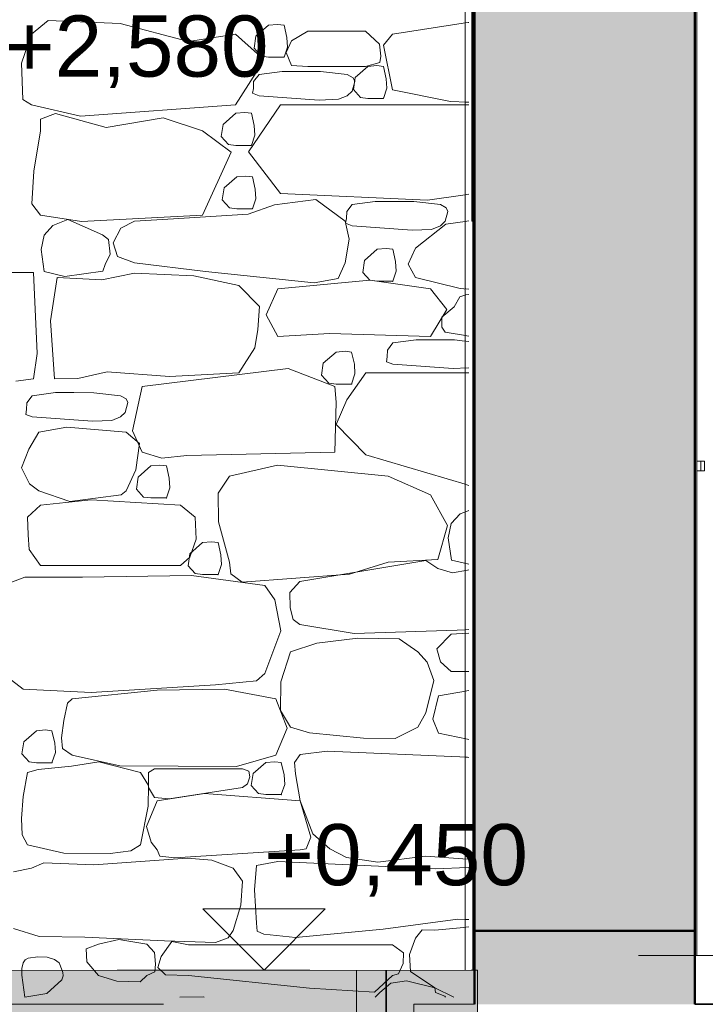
# Model space of a CAD drawing. Header units: millimetres. Extents: x -25516 to 3801, y -6942 to 11332.
# Tile 17 of 33: x -11910 to -10509, y 380 to 2392. Entities that reach past the tile are written whole.
import ezdxf

# ---------------------------------------------------------------- set-up
doc = ezdxf.new("R2010")
doc.units = ezdxf.units.MM
doc.header["$MEASUREMENT"] = 0
doc.linetypes.add('Wipeout_Contour', pattern=[1000, 0, -1000])
doc.linetypes.add('Čárkovaná S', pattern=[2.5, 1.5, -1])
for name, color, linetype in [('POHLED ZÁPADNÍ_1_3D prvky model', 7, 'Continuous'), ('POHLED ZÁPADNÍ_1_Bourané_Konstrukce - nosné', 7, 'Continuous'), ('POHLED ZÁPADNÍ_1_Bourané_Kóty - SP', 7, 'Continuous'), ('POHLED ZÁPADNÍ_1_Bourané_Výplně – Řezové', 7, 'Continuous'), ('POHLED ZÁPADNÍ_1_Konstrukce - krov', 7, 'Continuous'), ('POHLED ZÁPADNÍ_1_Konstrukce - nosné', 7, 'Continuous'), ('POHLED ZÁPADNÍ_1_Kresby a obrázky', 7, 'Continuous'), ('POHLED ZÁPADNÍ_1_Kóty - SP', 7, 'Continuous'), ('POHLED ZÁPADNÍ_1_Nové_Konstrukce - nosné', 7, 'Continuous'), ('POHLED ZÁPADNÍ_1_Situace - terén', 7, 'Continuous'), ('POHLED ZÁPADNÍ_1_Výplně - Povrchové', 7, 'Continuous'), ('POHLED ZÁPADNÍ_1_Výplně – Řezové', 7, 'Continuous'), ('POHLED ZÁPADNÍ_1_VÝTAH VAR 1', 7, 'Continuous')]:
    doc.layers.add(name, color=color, linetype=linetype)
doc.styles.add('GENEROVANÝ_STYL_1', font='txt')

# ---------------------------------------------------------------- blocks, each defined once
blk = doc.blocks.new('*X2', base_point=(-25798.9, -9432.9))
at = {"layer": 'POHLED ZÁPADNÍ_1_Výplně - Povrchové', "color": 253, "linetype": 'Continuous', "lineweight": 13}
for p, q in [((-11851.2, 2389.8), (-11885.4, 2362.3)), ((-11704.5, 2383.8), (-11851.2, 2389.8)), ((-11564.8, 2347), (-11704.5, 2383.8)), ((-11401.1, 2380.6), (-11427.1, 2358)), ((-11382.7, 2382.2), (-11401.1, 2380.6)), ((-11369.4, 2380.6), (-11382.7, 2382.2)), ((-11363.7, 2355.5), (-11369.4, 2380.6)), ((-10993.4, 2386), (-11148.1, 2362.3)), ((-10991.8, 2385.7), (-10993.4, 2386)), ((-11885.4, 2362.3), (-11905.8, 2302.6)), ((-11469.1, 2362.3), (-11564.8, 2347)), ((-11423.6, 2322.1), (-11469.1, 2362.3)), ((-11427.1, 2358), (-11430.8, 2333.5)), ((-11362.4, 2335.9), (-11363.7, 2355.5)), ((-11320.7, 2368.6), (-11354.7, 2348.3)), ((-11203.2, 2368.6), (-11320.7, 2368.6)), ((-11174.5, 2341.5), (-11203.2, 2368.6)), ((-11148.1, 2362.3), (-11166.3, 2339.8)), ((-11369.4, 2315.3), (-11362.4, 2335.9)), ((-11354.7, 2348.3), (-11365.3, 2325)), ((-11171.6, 2317.5), (-11174.5, 2341.5)), ((-11166.3, 2339.8), (-11148.1, 2248.1)), ((-11430.8, 2333.5), (-11416.1, 2317.2)), ((-11426.5, 2284), (-11423.6, 2322.1)), ((-11416.1, 2317.2), (-11401.1, 2315.3)), ((-11401.1, 2315.3), (-11369.4, 2315.3)), ((-11365.3, 2325), (-11354.2, 2298.3)), ((-11173.9, 2304), (-11171.6, 2317.5)), ((-11905.8, 2302.6), (-11902.9, 2228.6)), ((-11354.2, 2298.3), (-11320.7, 2296)), ((-11320.7, 2296), (-11203.2, 2296)), ((-11198.2, 2296.3), (-11224.3, 2273.6)), ((-11203.2, 2296), (-11173.9, 2304)), ((-11179.8, 2297.9), (-11198.2, 2296.3)), ((-11166.6, 2296.3), (-11179.8, 2297.9)), ((-11160.8, 2271.2), (-11166.6, 2296.3)), ((-11469.1, 2217.7), (-11426.5, 2284)), ((-11420.7, 2279.7), (-11431.8, 2265.1)), ((-11373.4, 2285.9), (-11420.7, 2279.7)), ((-11335.9, 2286.1), (-11373.4, 2285.9)), ((-11295, 2285.8), (-11335.9, 2286.1)), ((-11240.4, 2279.7), (-11295, 2285.8)), ((-11228.7, 2273.2), (-11240.4, 2279.7)), ((-11224.3, 2273.6), (-11228, 2249.1)), ((-11431.8, 2265.1), (-11432.2, 2251.2)), ((-11230.6, 2245.7), (-11225.3, 2265.5)), ((-11225.3, 2265.5), (-11228.7, 2273.2)), ((-11159.6, 2251.6), (-11160.8, 2271.2)), ((-11432.2, 2251.2), (-11434, 2241.4)), ((-11434, 2241.4), (-11420.7, 2236.4)), ((-11420.7, 2236.4), (-11297.8, 2227.4)), ((-11258.4, 2229), (-11240.4, 2236.4)), ((-11240.4, 2236.4), (-11230.6, 2245.7)), ((-11228, 2249.1), (-11213.2, 2232.8)), ((-11166.6, 2230.9), (-11159.6, 2251.6)), ((-11148.1, 2248.1), (-11029.7, 2224.3)), ((-11902.9, 2228.6), (-11885.4, 2217.7)), ((-11885.4, 2217.7), (-11785.1, 2194.8)), ((-11785.1, 2194.8), (-11469.1, 2217.7)), ((-11377.1, 2217.7), (-11442.5, 2121.8)), ((-10991.8, 2217.7), (-11377.1, 2217.7)), ((-11297.8, 2227.4), (-11258.4, 2229)), ((-11213.2, 2232.8), (-11198.2, 2230.9)), ((-11198.2, 2230.9), (-11166.6, 2230.9)), ((-11029.7, 2224.3), (-10991.8, 2223.1)), ((-11836.8, 2200.3), (-11867.2, 2188.5)), ((-11733.1, 2171.4), (-11836.8, 2200.3)), ((-11468.1, 2200.4), (-11494.2, 2177.7)), ((-11449.7, 2202), (-11468.1, 2200.4)), ((-11436.4, 2200.4), (-11449.7, 2202)), ((-11430.7, 2175.3), (-11436.4, 2200.4)), ((-11867.2, 2188.5), (-11867, 2164.3)), ((-11616.8, 2191.1), (-11733.1, 2171.4)), ((-11536.1, 2164.3), (-11616.8, 2191.1)), ((-11494.2, 2177.7), (-11497.8, 2153.2)), ((-11429.4, 2155.7), (-11430.7, 2175.3)), ((-11867, 2164.3), (-11880.4, 2082.2)), ((-11477.7, 2121), (-11536.1, 2164.3)), ((-11497.8, 2153.2), (-11483.1, 2136.9)), ((-11436.4, 2135), (-11429.4, 2155.7)), ((-11483.1, 2136.9), (-11468.1, 2135)), ((-11468.1, 2135), (-11436.4, 2135)), ((-11536.1, 1992.3), (-11477.7, 2121)), ((-11442.5, 2121.8), (-11377.1, 2036.9)), ((-11880.4, 2082.2), (-11884.8, 2015.2)), ((-11447.6, 2072.3), (-11466, 2070.7)), ((-11434.3, 2070.7), (-11447.6, 2072.3)), ((-11466, 2070.7), (-11492.1, 2048.1)), ((-11428.6, 2045.6), (-11434.3, 2070.7)), ((-11492.1, 2048.1), (-11495.7, 2023.5)), ((-11427.3, 2026), (-11428.6, 2045.6)), ((-11377.1, 2036.9), (-11076.7, 2022.8)), ((-11076.7, 2022.8), (-10991.8, 2035.2)), ((-11884.8, 2015.2), (-11867, 1992.3)), ((-11495.7, 2023.5), (-11481, 2007.3)), ((-11389, 2013.6), (-11443.1, 1994.7)), ((-11434.3, 2005.3), (-11427.3, 2026)), ((-11305, 2024.1), (-11389, 2013.6)), ((-11245, 1980.4), (-11305, 2024.1)), ((-11230.5, 2014), (-11241.6, 1999.5)), ((-11183.2, 2020.2), (-11230.5, 2014)), ((-11145.7, 2020.4), (-11183.2, 2020.2)), ((-11104.8, 2020.1), (-11145.7, 2020.4)), ((-11050.2, 2014), (-11104.8, 2020.1)), ((-11038.5, 2007.5), (-11050.2, 2014)), ((-11867, 1992.3), (-11783.5, 1979.5)), ((-11783.5, 1979.5), (-11536.1, 1992.3)), ((-11443.1, 1994.7), (-11595.6, 1984.8)), ((-11481, 2007.3), (-11466, 2005.3)), ((-11466, 2005.3), (-11434.3, 2005.3)), ((-11241.6, 1999.5), (-11242, 1985.5)), ((-11040.4, 1980), (-11035.1, 1999.8)), ((-11035.1, 1999.8), (-11038.5, 2007.5)), ((-11841.6, 1971.5), (-11859.7, 1951.7)), ((-11811, 1983.4), (-11841.6, 1971.5)), ((-11740.3, 1952.3), (-11811, 1983.4)), ((-11674.9, 1980.4), (-11702.7, 1965.6)), ((-11595.6, 1984.8), (-11674.9, 1980.4)), ((-11236.7, 1943.3), (-11245, 1980.4)), ((-11242, 1985.5), (-11243.8, 1975.7)), ((-11243.8, 1975.7), (-11230.5, 1970.7)), ((-11038.9, 1974.2), (-11100.8, 1924.8)), ((-11050.2, 1970.7), (-11040.4, 1980)), ((-10991.8, 1980.5), (-11038.9, 1974.2)), ((-11859.7, 1951.7), (-11866, 1922.3)), ((-11728.5, 1942.8), (-11740.3, 1952.3)), ((-11702.7, 1965.6), (-11718.4, 1935.9)), ((-11230.5, 1970.7), (-11107.6, 1961.7)), ((-11107.6, 1961.7), (-11068.2, 1963.3)), ((-11068.2, 1963.3), (-11050.2, 1970.7)), ((-11724.7, 1912.7), (-11728.5, 1942.8)), ((-11718.4, 1935.9), (-11709.5, 1907.6)), ((-11245, 1895), (-11236.7, 1943.3)), ((-11866, 1922.3), (-11859.3, 1877.1)), ((-11734.8, 1891.3), (-11724.7, 1912.7)), ((-11179.1, 1922.6), (-11205.2, 1900)), ((-11160.7, 1924.2), (-11179.1, 1922.6)), ((-11147.4, 1922.6), (-11160.7, 1924.2)), ((-11141.7, 1897.6), (-11147.4, 1922.6)), ((-11100.8, 1924.8), (-11116.1, 1892.1)), ((-11739.9, 1877.7), (-11734.8, 1891.3)), ((-11709.5, 1907.6), (-11674.9, 1895)), ((-11674.9, 1895), (-11529.9, 1876.9)), ((-11259.3, 1863.2), (-11245, 1895)), ((-11205.2, 1900), (-11208.8, 1875.5)), ((-11140.4, 1877.9), (-11141.7, 1897.6)), ((-11116.1, 1892.1), (-11100.8, 1864.9)), ((-11881.7, 1875.1), (-12013.5, 1875.1)), ((-11874.2, 1709.9), (-11881.7, 1875.1)), ((-11859.3, 1877.1), (-11817.7, 1867)), ((-11817.7, 1867), (-11739.9, 1877.7)), ((-11674.9, 1873.6), (-11742.1, 1860.5)), ((-11553.9, 1868.5), (-11674.9, 1873.6)), ((-11529.9, 1876.9), (-11307.9, 1854.3)), ((-11208.8, 1875.5), (-11194.1, 1859.2)), ((-11147.4, 1857.3), (-11140.4, 1877.9)), ((-11833.3, 1864.7), (-11847, 1776.2)), ((-11829.5, 1864.9), (-11833.3, 1863.8)), ((-11742.1, 1860.5), (-11833.3, 1864.7)), ((-11462.3, 1848.7), (-11553.9, 1868.5)), ((-11194.1, 1859.2), (-11382.3, 1841.6)), ((-11307.9, 1854.3), (-11259.3, 1863.2)), ((-11194.1, 1859.2), (-11179.1, 1857.3)), ((-11070.4, 1841.6), (-11194.1, 1859.2)), ((-11179.1, 1857.3), (-11147.4, 1857.3)), ((-11100.8, 1864.9), (-11009.8, 1842.8)), ((-11419.8, 1805.8), (-11462.3, 1848.7)), ((-11382.3, 1841.6), (-11405.9, 1788.7)), ((-11036.9, 1799.9), (-11070.4, 1841.6)), ((-11009.8, 1842.8), (-10991.8, 1840.9)), ((-11010.3, 1825.3), (-11022.1, 1805.3)), ((-10998.3, 1829.6), (-11010.3, 1825.3)), ((-10991.8, 1830.4), (-10998.3, 1829.6)), ((-11423.4, 1758.8), (-11419.8, 1805.8)), ((-11070.4, 1744.6), (-11036.9, 1799.9)), ((-11022.1, 1805.3), (-11047.5, 1784.1)), ((-11847, 1776.2), (-11838.4, 1658)), ((-11405.9, 1788.7), (-11382.3, 1744.6)), ((-11047.5, 1784.1), (-11047.6, 1763.3)), ((-11429, 1721), (-11423.4, 1758.8)), ((-11382.3, 1744.6), (-11276.5, 1750.4)), ((-11276.5, 1750.4), (-11070.4, 1744.6)), ((-11047.6, 1763.3), (-11040.4, 1753.4)), ((-11040.4, 1753.4), (-10991.8, 1745.2)), ((-11147.2, 1731.3), (-11158.3, 1716.8)), ((-11099.9, 1737.5), (-11147.2, 1731.3)), ((-11062.4, 1737.8), (-11099.9, 1737.5)), ((-11021.5, 1737.4), (-11062.4, 1737.8)), ((-10991.8, 1734.1), (-11021.5, 1737.4)), ((-11462.3, 1669.9), (-11429, 1721)), ((-11263.4, 1712.7), (-11289.5, 1690.1)), ((-11245, 1714.3), (-11263.4, 1712.7)), ((-11231.8, 1712.7), (-11245, 1714.3)), ((-11226, 1687.6), (-11231.8, 1712.7)), ((-11158.3, 1716.8), (-11158.7, 1702.9)), ((-11881.7, 1657.9), (-11874.2, 1709.9)), ((-11289.5, 1690.1), (-11293.2, 1665.5)), ((-11158.7, 1702.9), (-11160.5, 1693)), ((-11160.5, 1693), (-11147.2, 1688.1)), ((-11790.8, 1658.6), (-11730.8, 1672.2)), ((-11730.8, 1672.2), (-11603.5, 1662.4)), ((-11361.2, 1679.2), (-11659.7, 1642.1)), ((-11603.5, 1662.4), (-11462.3, 1669.9)), ((-11265.6, 1642.1), (-11361.2, 1679.2)), ((-11202.3, 1669.9), (-11241.4, 1614.7)), ((-11224.8, 1668), (-11226, 1687.6)), ((-10991.8, 1669.9), (-11202.3, 1669.9)), ((-11147.2, 1688.1), (-11024.2, 1679.1)), ((-11024.2, 1679.1), (-10991.8, 1680.4)), ((-11917.2, 1653.3), (-11881.7, 1657.9)), ((-11838.9, 1657.9), (-11790.8, 1658.6)), ((-11293.2, 1665.5), (-11278.4, 1649.3)), ((-11231.8, 1647.3), (-11224.8, 1668)), ((-11836.7, 1629.7), (-11884, 1623.4)), ((-11799.2, 1629.9), (-11836.7, 1629.7)), ((-11758.3, 1629.6), (-11799.2, 1629.9)), ((-11703.7, 1623.4), (-11758.3, 1629.6)), ((-11659.7, 1642.1), (-11679.5, 1551.6)), ((-11278.4, 1649.3), (-11263.4, 1647.3)), ((-11263.3, 1610), (-11265.6, 1642.1)), ((-11263.4, 1647.3), (-11231.8, 1647.3)), ((-11884, 1623.4), (-11895.1, 1608.9)), ((-11692, 1617), (-11703.7, 1623.4)), ((-11688.6, 1609.3), (-11692, 1617)), ((-11265.6, 1508.1), (-11263.3, 1610)), ((-11241.4, 1614.7), (-11263.3, 1564.9)), ((-11895.5, 1595), (-11897.3, 1585.1)), ((-11895.1, 1608.9), (-11895.5, 1595)), ((-11703.7, 1580.2), (-11693.9, 1589.4)), ((-11693.9, 1589.4), (-11688.6, 1609.3)), ((-11897.3, 1585.1), (-11884, 1580.2)), ((-11884, 1580.2), (-11761.1, 1571.2)), ((-11761.1, 1571.2), (-11721.7, 1572.8)), ((-11721.7, 1572.8), (-11703.7, 1580.2)), ((-11870.3, 1549.1), (-11891.2, 1514.5)), ((-11813.5, 1559.4), (-11870.3, 1549.1)), ((-11692, 1549.1), (-11813.5, 1559.4)), ((-11665.1, 1525.9), (-11692, 1549.1)), ((-11679.5, 1551.6), (-11659.7, 1508.1)), ((-11263.3, 1564.9), (-11202.3, 1502.9)), ((-11891.2, 1514.5), (-11906.2, 1476)), ((-11672.6, 1472.2), (-11665.1, 1525.9)), ((-11659.7, 1508.1), (-11619.5, 1495.7)), ((-11619.5, 1495.7), (-11568.5, 1501.2)), ((-11568.5, 1501.2), (-11265.6, 1508.1)), ((-11202.3, 1502.9), (-10991.8, 1440.1)), ((-11906.2, 1476), (-11889.8, 1443.4)), ((-11692, 1428.9), (-11672.6, 1472.2)), ((-11641.5, 1479.9), (-11667.5, 1457.3)), ((-11623.1, 1481.5), (-11641.5, 1479.9)), ((-11609.8, 1479.9), (-11623.1, 1481.5)), ((-11604.1, 1454.8), (-11609.8, 1479.9)), ((-11382.8, 1481.6), (-11480.8, 1459.3)), ((-11156.7, 1459.3), (-11382.8, 1481.6)), ((-11667.5, 1457.3), (-11671.2, 1432.8)), ((-11602.8, 1435.2), (-11604.1, 1454.8)), ((-11480.8, 1459.3), (-11504, 1424.6)), ((-11070.4, 1421), (-11156.7, 1459.3)), ((-11889.8, 1443.4), (-11870.3, 1428.9)), ((-11870.3, 1428.9), (-11807.1, 1407.4)), ((-11702.2, 1421), (-11692, 1428.9)), ((-11671.2, 1432.8), (-11656.5, 1416.5)), ((-11609.8, 1414.6), (-11602.8, 1435.2)), ((-11763.4, 1411), (-11867, 1399.9)), ((-11807.1, 1407.4), (-11702.2, 1421)), ((-11581.2, 1399.9), (-11763.4, 1411)), ((-11656.5, 1416.5), (-11641.5, 1414.6)), ((-11641.5, 1414.6), (-11609.8, 1414.6)), ((-11504, 1424.6), (-11503.2, 1365.6)), ((-11035.8, 1358.1), (-11070.4, 1421)), ((-11867, 1399.9), (-11893.4, 1375.6)), ((-11551.4, 1375.3), (-11581.2, 1399.9)), ((-10991.8, 1389.2), (-11009.9, 1382.2)), ((-11893.4, 1375.6), (-11892.1, 1339)), ((-11549.2, 1330.2), (-11551.4, 1375.3)), ((-11009.9, 1382.2), (-11028, 1362.3)), ((-11503.2, 1365.6), (-11480.8, 1283.1)), ((-11055.7, 1289), (-11035.8, 1358.1)), ((-11028, 1362.3), (-11034.3, 1333)), ((-11892.1, 1339), (-11890.1, 1309.4)), ((-11562.2, 1293.7), (-11549.2, 1330.2)), ((-11034.3, 1333), (-11027.6, 1287.7)), ((-11890.1, 1309.4), (-11867, 1276.5)), ((-11536.1, 1323.3), (-11562.1, 1300.7)), ((-11517.6, 1324.9), (-11536.1, 1323.3)), ((-11504.4, 1323.3), (-11517.6, 1324.9)), ((-11498.6, 1298.2), (-11504.4, 1323.3)), ((-11581.2, 1276.5), (-11562.2, 1293.7)), ((-11562.1, 1300.7), (-11565.8, 1276.1)), ((-11497.4, 1278.6), (-11498.6, 1298.2)), ((-11156.7, 1283.1), (-11055.7, 1289)), ((-11027.6, 1287.7), (-10991.8, 1279.1)), ((-11867, 1276.5), (-11581.2, 1276.5)), ((-11565.8, 1276.1), (-11551, 1259.9)), ((-11504.4, 1257.9), (-11497.4, 1278.6)), ((-11480.8, 1283.1), (-11478, 1259.6)), ((-11080, 1286.5), (-11337.6, 1243.6)), ((-11236.1, 1259.1), (-11156.7, 1283.1)), ((-11055.4, 1270.4), (-11080, 1286.5)), ((-11025.8, 1261.3), (-11055.4, 1270.4)), ((-10991.8, 1267.4), (-11025.8, 1261.3)), ((-11899, 1252.7), (-11943.9, 1235.5)), ((-11830.6, 1252.7), (-11899, 1252.7)), ((-11781.4, 1252.7), (-11849.7, 1252.7)), ((-11558.6, 1256), (-11781.4, 1252.7)), ((-11408.9, 1235.5), (-11558.6, 1256)), ((-11551, 1259.9), (-11536.1, 1257.9)), ((-11536.1, 1257.9), (-11504.4, 1257.9)), ((-11478, 1259.6), (-11455.1, 1242.5)), ((-11455.1, 1242.5), (-11236.1, 1259.1)), ((-11388.6, 1206.5), (-11408.9, 1235.5)), ((-11337.6, 1243.6), (-11357.9, 1221.7)), ((-11357.9, 1221.7), (-11357.4, 1190.2)), ((-11375.9, 1143.4), (-11388.6, 1206.5)), ((-11357.4, 1190.2), (-11350.7, 1166.1)), ((-11350.7, 1166.1), (-11337.6, 1156.3)), ((-11337.6, 1156.3), (-11226.7, 1137.8)), ((-11408.9, 1056), (-11375.9, 1143.4)), ((-11218.7, 1128.4), (-11302.8, 1118.2)), ((-11226.7, 1137.8), (-10991.8, 1145.5)), ((-11134.3, 1126.8), (-11218.7, 1128.4)), ((-11096, 1100.2), (-11134.3, 1126.8)), ((-11028, 1136.5), (-11057.6, 1106.3)), ((-10991.8, 1138.5), (-11028, 1136.5)), ((-11302.8, 1118.2), (-11356.1, 1100.2)), ((-11356.1, 1100.2), (-11376.5, 1038.8)), ((-11077.3, 1078.9), (-11096, 1100.2)), ((-11057.6, 1106.3), (-11050.2, 1079.7)), ((-11063.7, 1041.5), (-11077.3, 1078.9)), ((-11050.2, 1079.7), (-11028, 1059.9)), ((-11943.9, 1056), (-11902.6, 1024.1)), ((-11425.7, 1041), (-11408.9, 1056)), ((-11028, 1059.9), (-10991.8, 1059.9)), ((-11763.5, 1017.2), (-11509.6, 1033)), ((-11509.6, 1033), (-11425.7, 1041)), ((-11376.5, 1038.8), (-11377.1, 980.4)), ((-11080, 975.4), (-11063.7, 1041.5)), ((-11902.6, 1024.1), (-11763.5, 1017.2)), ((-11629.1, 1021.6), (-11802.3, 1003.8)), ((-11491, 1023.7), (-11629.1, 1021.6)), ((-11386.4, 1003.8), (-11491, 1023.7)), ((-11054.4, 1010.4), (-11065.7, 962.7)), ((-10991.8, 1021.1), (-11054.4, 1010.4)), ((-11811.9, 995.3), (-11819.3, 959.9)), ((-11802.3, 1003.8), (-11811.9, 995.3)), ((-11363.5, 944.5), (-11386.4, 1003.8)), ((-11377.1, 980.4), (-11356.1, 946.4)), ((-11096, 946.4), (-11080, 975.4)), ((-11819.3, 959.9), (-11824.2, 924.7)), ((-11356.1, 946.4), (-11317.5, 935)), ((-11142.9, 923.1), (-11096, 946.4)), ((-11065.7, 962.7), (-11054.4, 933.9)), ((-11875.4, 938.9), (-11901.4, 916.2)), ((-11856.9, 940.5), (-11875.4, 938.9)), ((-11843.7, 938.9), (-11856.9, 940.5)), ((-11837.9, 913.8), (-11843.7, 938.9)), ((-11386.4, 889), (-11363.5, 944.5)), ((-11317.5, 935), (-11207.4, 923.9)), ((-11054.4, 933.9), (-10991.8, 921.1)), ((-11901.4, 916.2), (-11905.1, 891.7)), ((-11836.7, 894.2), (-11837.9, 913.8)), ((-11824.2, 924.7), (-11822.4, 902.4)), ((-11207.4, 923.9), (-11142.9, 923.1)), ((-11905.1, 891.7), (-11890.4, 875.4)), ((-11843.7, 873.5), (-11836.7, 894.2)), ((-11822.4, 902.4), (-11802.3, 889)), ((-11802.3, 889), (-11705.3, 867.4)), ((-11466.5, 866.2), (-11386.4, 889)), ((-11336.9, 890.3), (-11348.3, 874.1)), ((-11281.4, 897.1), (-11336.9, 890.3)), ((-10995, 884.8), (-11281.4, 897.1)), ((-11890.4, 875.4), (-11875.4, 873.5)), ((-11875.4, 873.5), (-11843.7, 873.5)), ((-11803.7, 866.5), (-11871.9, 859.8)), ((-11747.7, 875.6), (-11803.7, 866.5)), ((-11663, 853.3), (-11747.7, 875.6)), ((-11705.3, 867.4), (-11466.5, 866.2)), ((-11406.9, 874), (-11432.9, 851.3)), ((-11388.5, 875.6), (-11406.9, 874)), ((-11375.2, 874), (-11388.5, 875.6)), ((-11369.4, 848.9), (-11375.2, 874)), ((-11348.3, 874.1), (-11346.4, 850.8)), ((-10991.8, 884.3), (-10995, 884.8)), ((-11893.4, 853.3), (-11902.7, 804.6)), ((-11871.9, 859.8), (-11893.4, 853.3)), ((-11646.5, 826.8), (-11663, 853.3)), ((-11634.1, 860.8), (-11646.8, 853.8)), ((-11646.8, 853.8), (-11646.3, 822.7)), ((-11454.7, 860.8), (-11634.1, 860.8)), ((-11441.7, 856.6), (-11454.7, 860.8)), ((-11444.3, 830.4), (-11439.4, 845)), ((-11439.4, 845), (-11441.7, 856.6)), ((-11432.9, 851.3), (-11436.6, 826.8)), ((-11368.2, 829.3), (-11369.4, 848.9)), ((-11346.4, 850.8), (-11336.6, 795.9)), ((-11647.3, 784.9), (-11646.5, 826.8)), ((-11454.7, 822.8), (-11444.3, 830.4)), ((-11436.6, 826.8), (-11421.9, 810.6)), ((-11375.2, 808.6), (-11368.2, 829.3)), ((-11646.3, 822.7), (-11634.1, 802.7)), ((-11532.3, 810.7), (-11628.7, 795.9)), ((-11604.2, 800), (-11454.7, 822.8)), ((-11336.6, 795.9), (-11532.3, 810.7)), ((-11421.9, 810.6), (-11406.9, 808.6)), ((-11406.9, 808.6), (-11375.2, 808.6)), ((-11902.7, 804.6), (-11905.8, 759.9)), ((-11663, 706.1), (-11647.3, 784.9)), ((-11628.7, 795.9), (-11650.7, 743.6)), ((-11634.1, 802.7), (-11604.2, 800)), ((-11336.6, 795.9), (-11310.6, 728.4)), ((-11314.7, 721.5), (-11336.6, 795.9)), ((-11905.8, 759.9), (-11904.3, 726.2)), ((-11904.3, 726.2), (-11893.4, 706.1)), ((-11650.7, 743.6), (-11640.9, 711.5)), ((-11310.6, 728.4), (-11276.2, 697.6)), ((-11893.4, 706.1), (-11819.7, 689)), ((-11682.6, 693.9), (-11663, 706.1)), ((-11640.9, 711.5), (-11628.7, 695.6)), ((-11324.3, 697.9), (-11314.7, 721.5)), ((-11819.7, 689), (-11724.7, 688.1)), ((-11724.7, 688.1), (-11682.6, 693.9)), ((-11628.7, 695.6), (-11623.5, 682.7)), ((-11592.9, 679.4), (-11336.6, 695.6)), ((-11336.6, 695.6), (-11324.3, 697.9)), ((-11276.2, 697.6), (-11241.9, 679.7)), ((-11860.3, 669.1), (-11885.4, 658)), ((-11758.4, 665.1), (-11860.3, 669.1)), ((-11567.5, 678.7), (-11758.4, 665.1)), ((-11623.5, 682.7), (-11592.9, 679.4)), ((-11517.4, 674.7), (-11567.5, 678.7)), ((-11473.6, 658), (-11517.4, 674.7)), ((-11426, 663.9), (-11429.9, 614)), ((-11382.3, 672), (-11426, 663.9)), ((-11059.7, 657), (-11382.3, 672)), ((-11241.9, 679.7), (-11178.1, 670.2)), ((-11178.1, 670.2), (-11080.5, 682.7)), ((-11080.5, 682.7), (-10991.8, 676.5)), ((-11922.1, 651), (-11885.4, 658)), ((-11454.7, 631.7), (-11473.6, 658)), ((-10991.8, 659.4), (-11059.7, 657)), ((-11458, 582.8), (-11454.7, 631.7)), ((-11429.9, 614), (-11426, 545.7)), ((-11473.6, 530.6), (-11458, 582.8)), ((-11426, 545.7), (-11424.6, 529.4)), ((-11167.3, 533.4), (-11014.9, 553.9)), ((-11014.9, 553.9), (-10991.8, 553)), ((-11922.1, 535), (-11869.9, 518.4)), ((-11483.9, 515.9), (-11473.6, 530.6)), ((-11424.6, 529.4), (-11411.2, 523)), ((-11346.1, 516.5), (-11167.3, 533.4)), ((-11087.3, 532.2), (-11100.8, 515.3)), ((-11061.7, 531.2), (-11087.3, 532.2)), ((-10991.8, 538.2), (-11061.7, 531.2)), ((-11869.9, 518.4), (-11776.4, 517.5)), ((-11776.4, 517.5), (-11613.5, 509.5)), ((-11706.9, 512.6), (-11748.8, 502.8)), ((-11649.8, 502.8), (-11706.9, 512.6)), ((-11598.7, 508.4), (-11620.8, 477.8)), ((-11613.5, 509.5), (-11509.3, 506.4)), ((-11564.6, 501.5), (-11598.7, 508.4)), ((-11509.3, 506.4), (-11483.9, 515.9)), ((-11411.2, 523), (-11346.1, 516.5)), ((-11100.8, 515.3), (-11113.1, 481.6)), ((-11748.8, 502.8), (-11773.8, 493.6)), ((-11773.8, 493.6), (-11772.7, 466.9)), ((-11634.2, 485.8), (-11649.8, 502.8)), ((-11632.4, 461.8), (-11634.2, 485.8)), ((-11148.1, 501.5), (-11564.6, 501.5)), ((-11125.9, 485.5), (-11148.1, 501.5)), ((-11126.6, 463.2), (-11125.9, 485.5)), ((-11902.2, 464.8), (-11904.9, 453.1)), ((-11898.2, 470.6), (-11902.2, 464.8)), ((-11892.3, 474.2), (-11898.2, 470.6)), ((-11872.6, 476.9), (-11892.3, 474.2)), ((-11853.3, 476.6), (-11872.6, 476.9)), ((-11838.2, 471.5), (-11853.3, 476.6)), ((-11829.2, 464.8), (-11838.2, 471.5)), ((-11822.9, 449.4), (-11829.2, 464.8)), ((-11772.7, 466.9), (-11748.8, 438.8)), ((-11620.8, 477.8), (-11627.5, 455.3)), ((-11135.8, 442.6), (-11126.6, 463.2)), ((-11113.1, 481.6), (-11111.2, 446.9)), ((-11904.9, 453.1), (-11905.2, 439.5)), ((-11821.3, 445.1), (-11822.9, 449.4)), ((-11820.5, 438.4), (-11821.3, 445.1)), ((-11649.8, 438.8), (-11633.5, 446.6)), ((-11633.5, 446.6), (-11632.4, 461.8)), ((-11627.5, 455.3), (-11611.7, 440.4)), ((-11148.1, 438.8), (-11135.8, 442.6)), ((-11111.2, 446.9), (-11061.7, 413.5)), ((-11905.2, 439.5), (-11898.8, 394.8)), ((-11853.9, 402.2), (-11823.3, 430)), ((-11823.3, 430), (-11820.5, 438.4)), ((-11748.8, 438.8), (-11710.9, 427)), ((-11710.9, 427), (-11663.4, 425.9)), ((-11663.4, 425.9), (-11649.8, 438.8)), ((-11611.7, 440.4), (-11564.6, 438.8)), ((-11564.6, 438.8), (-11317.6, 412.9)), ((-11184.5, 404.9), (-11148.1, 438.8)), ((-11151.2, 422.9), (-11174.1, 403.8)), ((-11119.2, 428.3), (-11151.2, 422.9)), ((-11061.7, 413.5), (-11119.2, 428.3)), ((-11317.6, 412.9), (-11184.5, 404.9)), ((-11174.1, 403.8), (-11183.5, 394.7)), ((-11061.7, 413.5), (-11022.6, 394.7)), ((-11059.9, 403.8), (-11061.7, 413.5)), ((-11041.5, 396.8), (-11059.9, 403.8)), ((-11899.1, 394.8), (-11853.9, 402.2)), ((-11582.2, 394.9), (-11582.8, 394.7)), ((-11534, 395.6), (-11582.2, 394.9)), ((-11532.5, 394.7), (-11534, 395.6)), ((-11039.8, 394.7), (-11041.5, 396.8))]:
    blk.add_line(p, q, dxfattribs=at)
for p in [(-11369.4, 2315.3), (-11166.6, 2230.9), (-11436.4, 2135), (-11434.3, 2005.3), (-11147.4, 1857.3), (-11231.8, 1647.3), (-11609.8, 1414.6), (-11504.4, 1257.9), (-11843.7, 873.5), (-11375.2, 808.6)]:
    blk.add_point(p, dxfattribs=at)

msp = doc.modelspace()

# ---------------------------------------------------------------- hatches: boundary and pattern name
at = {"layer": 'POHLED ZÁPADNÍ_1_Výplně – Řezové', "linetype": 'Continuous', "lineweight": 0, "true_color": 0x392b0b}
msp.add_hatch(color=38, dxfattribs=at).paths.add_polyline_path([(-23665.6, 390.3), (-25515.5, 410.3), (-25515.5, -2550), (-10974.2, -2550), (-10974.2, 450), (-12006.7, 450), (-15504.5, 403.5)])

# ---------------------------------------------------------------- linework, layer by layer
at = {"layer": 'POHLED ZÁPADNÍ_1_3D prvky model', "color": 7, "linetype": 'Continuous', "lineweight": 20}
for p, q in [((-11104.3, 380), (-11104.3, -1020)), ((-10980.7, 380), (-11104.3, 380))]:
    msp.add_line(p, q, dxfattribs=at)
at = {"layer": 'POHLED ZÁPADNÍ_1_Bourané_Konstrukce - nosné', "color": 42, "linetype": 'Continuous', "lineweight": 50, "true_color": 0xe4ad2c}
msp.add_line((-10530.7, 2580), (-10530.7, 530), dxfattribs=at)
at = {"layer": 'POHLED ZÁPADNÍ_1_Bourané_Konstrukce - nosné', "color": 42, "linetype": 'Continuous', "lineweight": 13, "true_color": 0xe4ad2c}
for p, q in [((-10526.7, 2465), (-10526.7, 480)), ((-10526.7, 1490), (-10517.9, 1490)), ((-10517.9, 1488.7), (-10517.9, 1490)), ((-10517.9, 1490), (-10510.9, 1490)), ((-10510.9, 1488.7), (-10510.9, 1490)), ((-10526.7, 1470), (-10517.9, 1470)), ((-10517.9, 1485), (-10517.9, 1488.7)), ((-10517.9, 1480), (-10517.9, 1485)), ((-10517.9, 1475), (-10517.9, 1480)), ((-10517.9, 1471.3), (-10517.9, 1475)), ((-10517.9, 1470), (-10517.9, 1471.3)), ((-10517.9, 1470), (-10510.9, 1470)), ((-10510.9, 1485), (-10510.9, 1488.7)), ((-10510.9, 1480), (-10510.9, 1485)), ((-10510.9, 1475), (-10510.9, 1480)), ((-10510.9, 1471.3), (-10510.9, 1475)), ((-10510.9, 1470), (-10510.9, 1471.3)), ((-10530.7, 480), (-10526.7, 480))]:
    msp.add_line(p, q, dxfattribs=at)
at = {"layer": 'POHLED ZÁPADNÍ_1_Bourané_Kóty - SP', "color": 42, "linetype": 'Continuous', "lineweight": 13, "true_color": 0xe4ad2c}
msp.add_line((-11615.8, 380), (-12103.3, 380), dxfattribs=at)
at = {"layer": 'POHLED ZÁPADNÍ_1_Konstrukce - nosné', "color": 7, "linetype": 'Continuous', "lineweight": 50}
msp.add_line((-10530.7, 530), (-10530.7, 380), dxfattribs=at)
at = {"layer": 'POHLED ZÁPADNÍ_1_Konstrukce - nosné', "color": 7, "linetype": 'Continuous', "lineweight": 35}
msp.add_line((-9470.7, 380), (-10530.7, 380), dxfattribs=at)
at = {"layer": 'POHLED ZÁPADNÍ_1_Kresby a obrázky', "color": 7, "linetype": 'Čárkovaná S', "lineweight": 13}
msp.add_line((-10529.5, 480), (-6348.5, 480), dxfattribs=at)
at = {"layer": 'POHLED ZÁPADNÍ_1_Kóty - SP', "color": 7, "linetype": 'Continuous', "lineweight": 20}
msp.add_line((-10345.7, 480), (-10645.7, 480), dxfattribs=at)
at = {"layer": 'POHLED ZÁPADNÍ_1_Situace - terén', "color": 251, "linetype": 'Continuous', "lineweight": 20, "true_color": 0x6a6a6a}
msp.add_line((-10974.2, 450), (-10974.2, -2550), dxfattribs=at)
at = {"layer": 'POHLED ZÁPADNÍ_1_Situace - terén', "color": 251, "linetype": 'Continuous', "lineweight": 20, "true_color": 0x6a6a6a, "flags": 128}
msp.add_lwpolyline([(-25515.5, 410.3), (-23665.6, 390.3), (-15504.5, 403.5), (-12006.7, 450), (-10974.2, 450)], dxfattribs=at)

# ---------------------------------------------------------------- next in the draw order: wipeouts: each hides what was drawn before it
at = {"color": 254, "linetype": 'Wipeout_Contour', "lineweight": 0, "ltscale": 44894.243624}
msp.add_wipeout([(-10999.7, 3180), (-10999.7, 450), (-10987.5, 450), (-10987.5, 3180)], dxfattribs=at).dxf.layer = 'POHLED ZÁPADNÍ_1_Výplně - Povrchové'

# ---------------------------------------------------------------- next in the draw order: wipeouts: each hides what was drawn before it
at = {"color": 254, "linetype": 'Wipeout_Contour', "lineweight": 0, "ltscale": 299864.801757}
msp.add_wipeout([(-10999.7, 3180), (-20988.7, 3180), (-20988.7, 3073.5), (-20901.5, 3069.7), (-20903.6, 3019.4), (-20671.3, 3019.4), (-20684.7, 2969.4), (-20721.2, 2932.8), (-20771.1, 2919.4), (-20908, 2919.4), (-20910.2, 2870), (-20978.6, 2870), (-20978.6, 433.7), (-12634.7, 441.7), (-12006.7, 450), (-10999.7, 450)], dxfattribs=at).dxf.layer = 'POHLED ZÁPADNÍ_1_Výplně - Povrchové'
at = {"color": 254, "linetype": 'Wipeout_Contour', "lineweight": 0, "ltscale": 89392.385066}
msp.add_wipeout([(-10981.3, 450), (-10980.7, 450), (-10980.7, 530), (-10981.2, 530), (-10981.2, 2580), (-10980.7, 2580), (-10980.7, 3180), (-10981.3, 3180)], dxfattribs=at).dxf.layer = 'POHLED ZÁPADNÍ_1_Výplně - Povrchové'

# ---------------------------------------------------------------- next in the draw order: hatches: boundary and pattern name
at = {"layer": 'POHLED ZÁPADNÍ_1_Výplně – Řezové', "linetype": 'Continuous', "lineweight": 13}
msp.add_hatch(color=254, dxfattribs=at).paths.add_polyline_path([(-10530.7, 380), (-10530.7, 530), (-10980.7, 530), (-10980.7, 380)])

# ---------------------------------------------------------------- next in the draw order: linework, layer by layer
at = {"layer": 'POHLED ZÁPADNÍ_1_Bourané_Konstrukce - nosné', "color": 42, "linetype": 'Continuous', "lineweight": 50, "true_color": 0xe4ad2c}
msp.add_line((-10530.7, 530), (-10980.7, 530), dxfattribs=at)
at = {"layer": 'POHLED ZÁPADNÍ_1_Bourané_Konstrukce - nosné', "color": 42, "linetype": 'Continuous', "lineweight": 20, "true_color": 0xe4ad2c}
msp.add_line((-10981.6, 480), (-10983.8, 480), dxfattribs=at)
at = {"layer": 'POHLED ZÁPADNÍ_1_Konstrukce - nosné', "color": 251, "linetype": 'Continuous', "lineweight": 20, "true_color": 0x6a6a6a}
for p, q in [((-10999.7, 450), (-10999.7, 3180)), ((-10981.3, 530), (-10981.3, 450))]:
    msp.add_line(p, q, dxfattribs=at)
at = {"layer": 'POHLED ZÁPADNÍ_1_Konstrukce - nosné', "color": 7, "linetype": 'Continuous', "lineweight": 50}
msp.add_line((-10980.7, 530), (-10980.7, 380), dxfattribs=at)
at = {"layer": 'POHLED ZÁPADNÍ_1_Kóty - SP', "color": 7, "linetype": 'Continuous', "lineweight": 13}
for p, q in [((-11410.3, 450), (-11535.3, 575)), ((-11535.3, 575), (-11285.3, 575)), ((-11285.3, 575), (-11410.3, 450))]:
    msp.add_line(p, q, dxfattribs=at)
at = {"layer": 'POHLED ZÁPADNÍ_1_Kóty - SP', "color": 7, "linetype": 'Continuous', "lineweight": 20}
for q in [(-11710.3, 450), (-11316.6, 450)]:
    msp.add_line((-11410.3, 450), q, dxfattribs=at)
at = {"layer": 'POHLED ZÁPADNÍ_1_Nové_Konstrukce - nosné', "color": 42, "linetype": 'Continuous', "lineweight": 20, "true_color": 0xe4ad2c}
msp.add_line((-10980.7, 530), (-10981.2, 530), dxfattribs=at)
at = {"layer": 'POHLED ZÁPADNÍ_1_VÝTAH VAR 1', "color": 8, "linetype": 'Continuous', "lineweight": 13}
msp.add_line((-11221.8, 450), (-11221.8, 350), dxfattribs=at)
at = {"layer": 'POHLED ZÁPADNÍ_1_VÝTAH VAR 1', "color": 5, "linetype": 'Continuous', "lineweight": 35}
msp.add_line((-11161.2, 450), (-11161.2, 330), dxfattribs=at)

# ---------------------------------------------------------------- next in the draw order: texts
at = {"layer": 'POHLED ZÁPADNÍ_1_Kóty - SP', "color": 42, "linetype": 'Continuous', "lineweight": 13, "true_color": 0xe4ad2c, "insert": (-11940.2, 2252.1), "char_height": 125, "width": 528.001, "attachment_point": 7, "style": 'GENEROVANÝ_STYL_1'}
msp.add_mtext('\\A1;{\\pql;\\fArial|b0|i0|c0|p38;+2,580}', dxfattribs=at)
at = {"layer": 'POHLED ZÁPADNÍ_1_Kóty - SP', "color": 7, "linetype": 'Continuous', "lineweight": 13, "insert": (-11410.3, 600), "char_height": 125, "width": 528.001, "attachment_point": 7, "style": 'GENEROVANÝ_STYL_1'}
msp.add_mtext('\\A1;{\\pql;\\fArial|b0|i0|c0|p38;+0,450}', dxfattribs=at)

# ---------------------------------------------------------------- next in the draw order: wipeouts: each hides what was drawn before it
at = {"color": 254, "linetype": 'Wipeout_Contour', "lineweight": 0, "ltscale": 44894.320718}
msp.add_wipeout([(-10986.2, 2580), (-10986.2, 1980), (-10985.1, 1980), (-10985.1, 2580)], dxfattribs=at).dxf.layer = 'POHLED ZÁPADNÍ_1_Výplně - Povrchové'

# ---------------------------------------------------------------- next in the draw order: hatches: boundary and pattern name
at = {"layer": 'POHLED ZÁPADNÍ_1_Bourané_Výplně – Řezové', "linetype": 'Continuous', "lineweight": 0, "true_color": 0xd8d8cb}
msp.add_hatch(color=254, dxfattribs=at).paths.add_polyline_path([(-10980.7, 2580), (-10980.7, 530), (-10530.7, 530), (-10530.7, 2580)])

# ---------------------------------------------------------------- next in the draw order: linework, layer by layer
at = {"layer": 'POHLED ZÁPADNÍ_1_Bourané_Konstrukce - nosné', "color": 42, "linetype": 'Continuous', "lineweight": 20, "true_color": 0xe4ad2c}
for p, q in [((-10984.2, 3180), (-10984.2, 450)), ((-10983.8, 480), (-10983.8, 2600)), ((-10981.6, 2600), (-10981.6, 480))]:
    msp.add_line(p, q, dxfattribs=at)
at = {"layer": 'POHLED ZÁPADNÍ_1_Bourané_Konstrukce - nosné', "color": 251, "linetype": 'Continuous', "lineweight": 20, "true_color": 0x6a6a6a}
for p, q in [((-10986.2, 1980), (-10986.2, 2580)), ((-10985.1, 1980), (-10986.2, 1980))]:
    msp.add_line(p, q, dxfattribs=at)
at = {"layer": 'POHLED ZÁPADNÍ_1_Bourané_Konstrukce - nosné', "color": 42, "linetype": 'Continuous', "lineweight": 50, "true_color": 0xe4ad2c}
msp.add_line((-10980.7, 2580), (-10980.7, 530), dxfattribs=at)
at = {"layer": 'POHLED ZÁPADNÍ_1_Konstrukce - krov', "color": 8, "linetype": 'Continuous', "lineweight": 13}
msp.add_line((-10982, 2586.3), (-10982, 380), dxfattribs=at)
at = {"layer": 'POHLED ZÁPADNÍ_1_Nové_Konstrukce - nosné', "color": 42, "linetype": 'Continuous', "lineweight": 20, "true_color": 0xe4ad2c}
for p, q in [((-10985.1, 2580), (-10985.1, 1980)), ((-10981.2, 530), (-10981.2, 2580))]:
    msp.add_line(p, q, dxfattribs=at)

# ---------------------------------------------------------------- next in the draw order: block references
at = {"layer": 'POHLED ZÁPADNÍ_1_Konstrukce - krov', "color": 9, "linetype": 'Continuous', "lineweight": 13}
msp.add_blockref('*X2', (-25798.9, -9432.9), dxfattribs=at)

doc.saveas('drawing.dxf')
